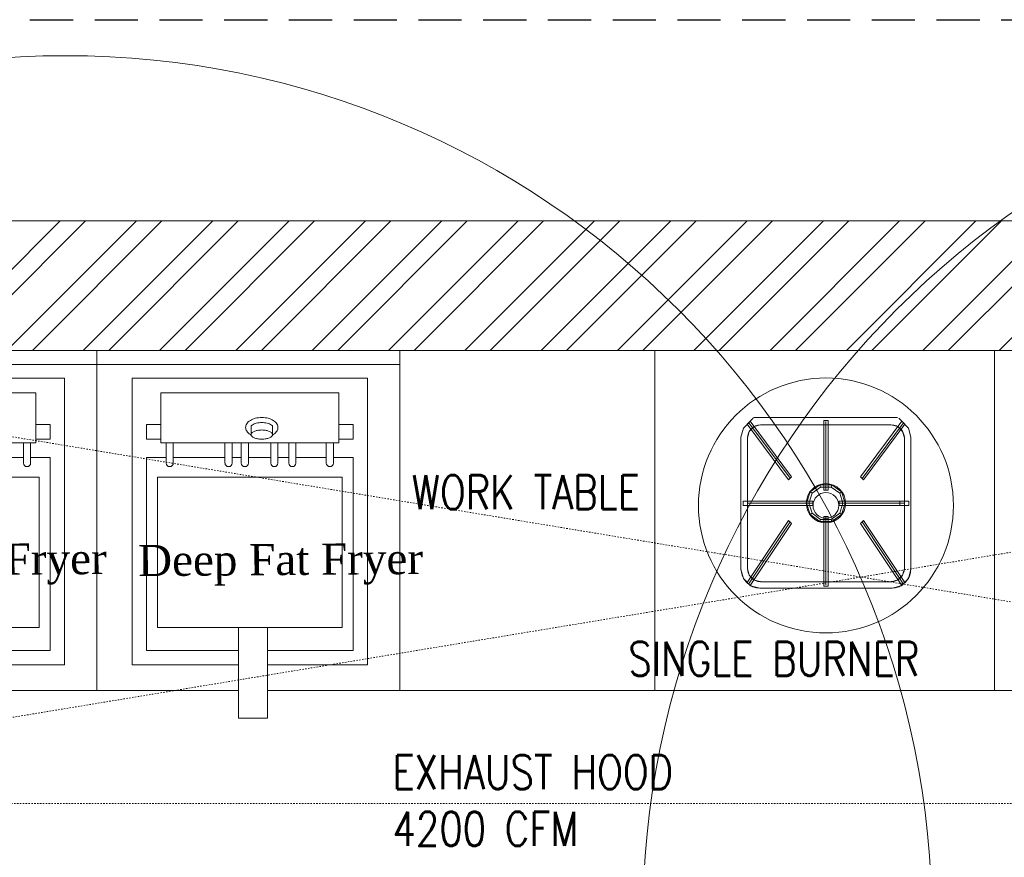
# Model space of a CAD drawing. Header units: inches. Extents: x 127277 to 158499, y 12149 to 20675.
# Tile 19 of 29: x 127717 to 127785, y 19624 to 19683. Entities that reach past the tile are written whole.
import ezdxf

# ---------------------------------------------------------------- set-up
doc = ezdxf.new("R2010")
doc.units = ezdxf.units.IN
doc.header["$MEASUREMENT"] = 0
doc.header["$PDMODE"] = 34
doc.linetypes.add('HIDDEN', pattern=[0.375, 0.25, -0.125])
for name, color, linetype, lineweight in [('00-GRIDTEXT', 1, 'Continuous', 13), ('EQUIP DIM', 252, 'Continuous', 0), ('EQUIPMENT', 7, 'Continuous', 25), ('K-Equipment', 41, 'Continuous', 0), ('KIT TEXT.', 5, 'Continuous', 5), ('PD_BRICK WALL_115', 134, 'Continuous', 30), ('PD_HATCH', 45, 'Continuous', 9), ('SH-SPRINKLAR', 1, 'Continuous', 0)]:
    doc.layers.add(name, color=color, linetype=linetype, lineweight=lineweight)
for name, color, linetype in [('KIT EQUIPMENT', 7, 'Continuous'), ('PD_DIMENSION', 101, 'Continuous'), ('PP-SPRINKLER', 1, 'Continuous')]:
    doc.layers.add(name, color=color, linetype=linetype)
doc.styles.add('ISO', font='isocp.shx', dxfattribs={"height": 250})
doc.styles.get("Standard").update_dxf_attribs({"font": 'times.ttf', "height": 4})
doc.dimstyles.new('Copy of MONTY-1', dxfattribs={"dimtxt": 6, "dimasz": 6, "dimexe": 1.625, "dimexo": 9.125, "dimgap": 0.09, "dimtad": 0, "dimdec": 1, "dimzin": 0, "dimdsep": 46, "dimlunit": 4, "dimtxsty": 'Standard', "dimblk": 'OBLIQUE', "dimcen": 1.125, "dimadec": 0, "dimazin": 0, "dimtfac": 1, "dimtdec": 1, "dimtofl": 0, "dimtmove": 0, "dimatfit": 3, "dimfxl": 7, "dimfxlon": 1, "dimtolj": 1, "dimtzin": 0, "dimlwe": 15, "dimarcsym": 1})

# ---------------------------------------------------------------- blocks, each defined once
blk = doc.blocks.new('SFEGRGG')
at = {"layer": 'K-Equipment', "color": 251, "lineweight": 5, "ltscale": 18}
for p, q in [((1785673.6, 620186.4), (1785673.6, 619586.4)), ((1786208.3, 620186.4), (1785673.6, 620186.4)), ((1786208.3, 620186.4), (1786208.3, 619586.4)), ((1786208.3, 619600.4, 3.7), (1786208.3, 620184.1, -0.7)), ((1785673.6, 620161.4), (1786208.3, 620161.4)), ((1785735.8, 620137.2), (1785735.8, 619631.6)), ((1786151.4, 620137.2), (1785735.8, 620137.2)), ((1786151.4, 619631.6), (1786151.4, 620137.2)), ((1786100.6, 620111.8), (1785786.6, 620111.8)), ((1785786.6, 620023.1), (1785786.6, 620111.8)), ((1786100.6, 620023.1), (1786100.6, 620111.8)), ((1785786.6, 620055.5), (1785761.2, 620055.5)), ((1785761.2, 620030.1), (1785761.2, 620055.5)), ((1785945.8, 620053.5), (1785945.8, 620037.8)), ((1785983.7, 620053.5), (1785983.7, 620037.9)), ((1786100.6, 620055.5), (1786126, 620055.5)), ((1786126, 620030.1), (1786126, 620055.5)), ((1785786.6, 620030.1), (1785761.2, 620030.1)), ((1786100.6, 620030.1), (1786126, 620030.1)), ((1785735.8, 620023.1), (1785735.8, 619631.6)), ((1786100.6, 620023.1), (1785786.6, 620023.1)), ((1785795.8, 620023.1), (1785795.8, 619987.7)), ((1785808.5, 620023.1), (1785808.5, 619987.7)), ((1785899.8, 620023.1), (1785899.8, 619987.7)), ((1785912.5, 620023.1), (1785912.5, 619987.7)), ((1785928.5, 620023.1), (1785928.5, 619987.7)), ((1785941.2, 620023.1), (1785941.2, 619987.7)), ((1785980.5, 620023.1), (1785980.5, 619987.7)), ((1785993.2, 620023.1), (1785993.2, 619987.7)), ((1786012.3, 620023.1), (1786012.3, 619987.7)), ((1786025, 620023.1), (1786025, 619987.7)), ((1786078.6, 620023.1), (1786078.6, 619987.7)), ((1786091.3, 620023.1), (1786091.3, 619987.7)), ((1785761.2, 619997.7), (1785761.2, 619657)), ((1785795.8, 619997.7), (1785761.2, 619997.7)), ((1785808.5, 619997.7), (1785899.8, 619997.7)), ((1785841.2, 619997.7), (1785808.5, 619997.7)), ((1785928.5, 619997.7), (1785912.5, 619997.7)), ((1785980.5, 619997.7), (1785941.2, 619997.7)), ((1786012.3, 619997.7), (1785993.2, 619997.7)), ((1786078.6, 619997.7), (1786025, 619997.7)), ((1786078.6, 619997.7), (1786049.8, 619997.7)), ((1786126, 619997.7), (1786091.3, 619997.7)), ((1786126, 619657), (1786126, 619997.7)), ((1785780.8, 619962.9), (1785780.8, 619697.3)), ((1786106.4, 619962.9), (1785780.8, 619962.9)), ((1786106.4, 619697.3), (1786106.4, 619962.9)), ((1785780.8, 619697.3), (1786106.4, 619697.3)), ((1785923.7, 619697.3), (1785923.7, 619537.2)), ((1785974.7, 619697.3), (1785974.7, 619537.2)), ((1785923.7, 619657), (1785761.2, 619657)), ((1786126, 619657), (1785974.7, 619657)), ((1785923.7, 619631.6), (1785735.8, 619631.6)), ((1786151.4, 619631.6), (1785974.7, 619631.6)), ((1785923.7, 619586.4), (1785673.6, 619586.4)), ((1786208.3, 619586.4), (1785974.7, 619586.4)), ((1785974.7, 619537.2), (1785923.7, 619537.2))]:
    blk.add_line(p, q, dxfattribs=at)
blk.add_lwpolyline([(1785983.7, 620053.5, 0.030969), (1785981.9, 620054.8, 0.076046), (1785974.4, 620058, 0.062923), (1785964.8, 620059.2, 0.062923)], format="xyb", dxfattribs=at)
blk.add_lwpolyline([(1785964.8, 620046, 0.043875), (1785957, 620045.3, 0.057279), (1785951.3, 620043.6, 0.099652), (1785946.6, 620040.4), (1785945.8, 620037.9, 0.194717), (1785946.9, 620035.2, 0.099652), (1785951.3, 620032.1, 0.057279), (1785957, 620030.5, 0.043875), (1785964.8, 620029.8, 0.043875), (1785972.5, 620030.5, 0.057279), (1785978.2, 620032.1, 0.099652), (1785982.6, 620035.2, 0.194717), (1785983.7, 620037.9, 0.194717), (1785982.6, 620040.5, 0.099652), (1785978.2, 620043.6, 0.057279), (1785972.5, 620045.3, 0.043875)], format="xyb", close=True, dxfattribs=at)
for centre, radius, start, end in [((1785961.2, 620036), 31.7, 104.3399, 121.6815), ((1785964.8, 620021.9), 46.2, 90, 104.3399), ((1785964.8, 620021.9), 46.2, 75.6601, 90), ((1785968.3, 620036), 31.7, 58.3185, 75.6601), ((1785947.4, 620050.5), 11.2, 146.1323, 180), ((1785947.4, 620050.5), 11.2, 180, 213.8677), ((1785955.7, 620044.9), 21.2, 121.6815, 146.1323), ((1785957.7, 620038.5), 19.1, 121.7971, 128.4438), ((1785961.7, 620032.1), 26.7, 104.402, 121.7971), ((1785964.8, 620020.3), 38.9, 90, 104.402), ((1785973.8, 620044.9), 21.2, 33.8677, 58.3185), ((1785982.1, 620050.5), 11.2, 360, 33.8677), ((1785984.4, 620049.6), 8.99, 326.1323, 5.3453), ((1785955.7, 620056), 21.2, 213.8677, 238.3185), ((1785961.2, 620064.9), 31.7, 238.3185, 241.1049), ((1785968.3, 620064.9), 31.7, 298.8951, 301.6815), ((1785973.1, 620057.2), 22.6, 301.6815, 326.1323), ((1785802.2, 619987.7), 6.35, 180, 360), ((1785906.2, 619987.7), 6.35, 180, 360), ((1785934.9, 619987.7), 6.35, 180, 360), ((1785986.9, 619987.7), 6.35, 180, 360), ((1786018.7, 619987.7), 6.35, 180, 360), ((1786085, 619987.7), 6.35, 180, 360)]:
    blk.add_arc(centre, radius, start, end, dxfattribs=at)
blk = doc.blocks.new('A$C6E471120')
at = {"layer": 'KIT EQUIPMENT', "color": 251, "linetype": 'HIDDEN', "lineweight": 5, "ltscale": 0.025}
for p, q in [((0, -800), (-4838.7, 0)), ((-4838.7, -800), (0, 0))]:
    blk.add_line(p, q, dxfattribs=at)
at = {"layer": 'KIT EQUIPMENT', "color": 251, "lineweight": 5}
for p, q in [((-2609.8, -119.8, -370.3), (-2626.9, -136.9, -370.3)), ((-2354.8, -118.3, -416.6), (-2609, -118.3, -416.6)), ((-2335.5, -136.9, -370.3), (-2352.7, -119.8, -370.3)), ((-2626.9, -136.9, -370.3), (-2631.2, -152.9, -370.3)), ((-2617.5, -127.6, -1064.6), (-2544.5, -225.7, -717.4)), ((-2608.1, -134.4, -370.3), (-2616.5, -142.9, -370.3)), ((-2608.1, -134.4, -416.6), (-2616.5, -142.9, -416.6)), ((-2596.5, -131.3, -370.3), (-2608.1, -134.4, -370.3)), ((-2596.5, -131.3, -416.6), (-2608.1, -134.4, -416.6)), ((-2365.9, -131.3, -370.3), (-2596.5, -131.3, -370.3)), ((-2365.9, -131.3, -416.6), (-2596.5, -131.3, -416.6)), ((-2365.9, -131.3, -1064.6), (-2596.5, -131.3, -1064.6)), ((-2481.2, -246.6, -717.4), (-2481.2, -125.5, -1064.6)), ((-2417.5, -225.8, -717.4), (-2344.4, -127.7, -1064.6)), ((-2354.4, -134.4, -370.3), (-2365.9, -131.3, -370.3)), ((-2354.4, -134.4, -416.6), (-2365.9, -131.3, -416.6)), ((-2345.9, -142.9, -370.3), (-2354.4, -134.4, -370.3)), ((-2345.9, -142.9, -416.6), (-2354.4, -134.4, -416.6)), ((-2331.2, -152.9, -370.3), (-2335.5, -136.9, -370.3)), ((-2631.2, -152.9, -370.3), (-2631.2, -386.6, 324)), ((-2631.2, -154.5, -1064.6), (-2631.2, -385, -370.3)), ((-2616.5, -142.9, -370.3), (-2619.6, -154.5, -370.3)), ((-2616.5, -142.9, -416.6), (-2619.6, -154.5, -416.6)), ((-2619.6, -154.5, -370.3), (-2619.6, -385, 324)), ((-2619.6, -154.5, -1064.6), (-2619.6, -385, -370.3)), ((-2342.8, -154.5, -370.3), (-2345.9, -142.9, -370.3)), ((-2342.8, -154.5, -416.6), (-2345.9, -142.9, -416.6)), ((-2342.8, -154.5, -1064.6), (-2342.8, -385, -370.3)), ((-2342.8, -154.5, -370.3), (-2342.8, -385, 324)), ((-2342.8, -385, 324), (-2342.8, -154.5, -370.3)), ((-2331.2, -386.6, 324), (-2331.2, -152.9, -370.3)), ((-2331.2, -152.9, -370.3), (-2331.2, -386.6, 324)), ((-2331.2, -385, -370.3), (-2331.2, -154.5, -1064.6)), ((-2331.2, -154.5, -1064.6), (-2331.2, -385, -370.3)), ((-2505.5, -252.1, -46.3), (-2490.5, -241.2, -46.3)), ((-2490.5, -241.2, -46.3), (-2471.9, -241.2, -46.3)), ((-2471.9, -241.2, -46.3), (-2456.9, -252.1, -46.3)), ((-2511.3, -269.8, -46.3), (-2505.5, -252.1, -46.3)), ((-2456.9, -252.1, -46.3), (-2451.2, -269.8, -46.3)), ((-2504.4, -269.8, -717.4), (-2619.6, -269.8, -717.4)), ((-2505.5, -287.4, -46.3), (-2511.3, -269.8, -46.3)), ((-2342.8, -269.8, -717.4), (-2458.1, -269.8, -717.4)), ((-2451.2, -269.8, -46.3), (-2456.9, -287.4, -46.3)), ((-2490.5, -298.3, -46.3), (-2505.5, -287.4, -46.3)), ((-2481.2, -414, -370.3), (-2481.2, -292.9, -717.4)), ((-2456.9, -287.4, -46.3), (-2471.9, -298.3, -46.3)), ((-2617.6, -412.3, -370.3), (-2544.6, -302.6, -717.4)), ((-2471.9, -298.3, -46.3), (-2490.5, -298.3, -46.3)), ((-2417.5, -302.7, -717.4), (-2344.5, -412.4, -370.3)), ((-2631.2, -386.6, 324), (-2626.9, -402.6, 324)), ((-2619.6, -385, 324), (-2616.5, -396.6, 324)), ((-2616.5, -396.6, 324), (-2608.1, -405.1, 324)), ((-2354.4, -405.1, 324), (-2345.9, -396.6, 324)), ((-2345.9, -396.6, 324), (-2342.8, -385, 324)), ((-2335.5, -402.6, 324), (-2331.2, -386.6, 324)), ((-2626.9, -402.6, 324), (-2614.1, -415.5, 324)), ((-2614.1, -415.5, 324), (-2598, -419.8, 324)), ((-2608.1, -405.1, 324), (-2596.5, -408.2, 324)), ((-2596.5, -408.2, 324), (-2365.9, -408.2, 324)), ((-2596.5, -408.2, -370.3), (-2365.9, -408.2, -370.3)), ((-2365.9, -408.2, 324), (-2354.4, -405.1, 324)), ((-2364.4, -419.8, 324), (-2348.4, -415.5, 324)), ((-2348.4, -415.5, 324), (-2335.5, -402.6, 324)), ((-2364.4, -419.8, 324), (-2598, -419.8, 324)), ((-2598, -419.8, 324), (-2364.4, -419.8, 324)), ((-2364.4, -419.8, 324), (-2598, -419.8, 324)), ((-2365.9, -419.8, -370.3), (-2596.5, -419.8, -370.3)), ((-2596.5, -419.8, -370.3), (-2365.9, -419.8, -370.3))]:
    blk.add_line(p, q, dxfattribs=at)
at = {"layer": 'KIT EQUIPMENT', "color": 251, "linetype": 'HIDDEN', "lineweight": 5, "ltscale": 0.025}
blk.add_lwpolyline([(0, -800), (-4838.7, -800), (-4838.7, 0), (0, 0)], close=True, dxfattribs=at)
at = {"layer": 'KIT EQUIPMENT', "color": 251, "lineweight": 5}
for points in [[(-2783.4, -600), (-3233.4, -600), (-3233.4, 0), (-2783.4, 0)], [(-2783.4, -600), (-2783.4, 0), (-2183.4, 0), (-2183.4, -600)], [(-1733.4, -600), (-2183.4, -600), (-2183.4, 0), (-1733.4, 0)]]:
    blk.add_lwpolyline(points, close=True, dxfattribs=at)
for centre, radius in [((-2481.2, -273.6), 225), ((-2481.2, -269.8, -717.4), 34.7), ((-2481.2, -273.6), 22.7)]:
    blk.add_circle(centre, radius, dxfattribs=at)
for centre, radius, start, end in [((-2596.5, -154.5, -1064.6), 23.1, 90, 180), ((-2365.9, -154.5, -1064.6), 23.1, 0, 90), ((-2596.5, -385, -370.3), 34.7, 180, 270), ((-2596.5, -385, -370.3), 23.1, 180, 270), ((-2365.9, -385, -370.3), 23.1, 270, 0), ((-2365.9, -385, -370.3), 34.7, 270, 0)]:
    blk.add_arc(centre, radius, start, end, dxfattribs=at)
for points in [[(-2620.3, -130.3, -347.1), (-2614.8, -124.9, -347.1), (-2541.8, -223), (-2547.3, -228.4)], [(-2547.3, -228.4, -15.4), (-2541.8, -223, -15.4), (-2614.8, -124.9, -362.6), (-2620.3, -130.3, -362.6)], [(-2620.3, -130.3, -362.6), (-2614.8, -124.9, -362.6), (-2614.8, -124.9, -362.6)], [(-2620.3, -130.3, -347.1), (-2620.3, -130.3, -362.6), (-2614.8, -124.9, -362.6), (-2614.8, -124.9, -347.1)], [(-2620.3, -130.3, -347.1), (-2620.3, -130.3, -347.1), (-2547.3, -228.4)], [(-2547.3, -228.4), (-2547.3, -228.4, -15.4), (-2620.3, -130.3, -362.6), (-2620.3, -130.3, -347.1)], [(-2614.8, -124.9, -362.6), (-2614.8, -124.9, -362.6), (-2541.8, -223, -15.4)], [(-2614.8, -124.9, -347.1), (-2614.8, -124.9, -362.6), (-2541.8, -223, -15.4), (-2541.8, -223)], [(-2484.9, -123.6, -347.1), (-2477.2, -123.6, -347.1), (-2477.2, -246.8), (-2484.9, -246.8)], [(-2484.9, -123.6, -347.1), (-2484.9, -123.6, -347.1), (-2484.9, -246.8)], [(-2484.9, -246.8, -15.4), (-2477.2, -246.8, -15.4), (-2477.2, -123.6, -362.6), (-2484.9, -123.6, -362.6)], [(-2484.9, -246.8), (-2484.9, -246.8, -15.4), (-2484.9, -123.6, -362.6), (-2484.9, -123.6, -347.1)], [(-2477.2, -123.6, -362.6), (-2477.2, -123.6, -362.6), (-2477.2, -246.8, -15.4)], [(-2477.2, -123.6, -347.1), (-2477.2, -123.6, -362.6), (-2477.2, -246.8, -15.4), (-2477.2, -246.8)], [(-2347.2, -125, -347.1), (-2341.7, -130.4, -347.1), (-2414.7, -228.5), (-2420.2, -223)], [(-2347.2, -125, -347.1), (-2347.2, -125, -347.1), (-2420.2, -223)], [(-2420.2, -223, -15.4), (-2414.7, -228.5, -15.4), (-2341.7, -130.4, -362.6), (-2347.2, -125, -362.6)], [(-2420.2, -223), (-2420.2, -223, -15.4), (-2347.2, -125, -362.6), (-2347.2, -125, -347.1)], [(-2341.7, -130.4, -362.6), (-2341.7, -130.4, -362.6), (-2414.7, -228.5, -15.4)], [(-2341.7, -130.4, -347.1), (-2341.7, -130.4, -362.6), (-2414.7, -228.5, -15.4), (-2414.7, -228.5)], [(-2347.2, -125, -362.6), (-2341.7, -130.4, -362.6), (-2341.7, -130.4, -362.6)], [(-2347.2, -125, -347.1), (-2347.2, -125, -362.6), (-2341.7, -130.4, -362.6), (-2341.7, -130.4, -347.1)], [(-2567.2, -160.3, -910.3), (-2567.2, -160.3, -910.3), (-2567.2, -160.3, -1010.6), (-2567.2, -160.3, -910.3)], [(-2547.3, -228.4), (-2541.8, -223), (-2541.8, -223, -15.4), (-2547.3, -228.4, -15.4)], [(-2420.2, -223), (-2414.7, -228.5), (-2414.7, -228.5, -15.4), (-2420.2, -223, -15.4)], [(-2420.2, -223), (-2420.2, -223), (-2420.2, -223, -15.4), (-2420.2, -223)], [(-2547.3, -228.4), (-2547.3, -228.4), (-2547.3, -228.4, -15.4), (-2547.3, -228.4)], [(-2508.8, -249.7, -69.4), (-2505.5, -252.1, -46.3), (-2490.5, -241.2, -46.3), (-2491.8, -237.3, -69.4)], [(-2491.8, -237.3, -69.4), (-2490.5, -241.2, -46.3), (-2471.9, -241.2, -46.3), (-2470.7, -237.3, -69.4)], [(-2470.7, -237.3, -69.4), (-2471.9, -241.2, -46.3), (-2456.9, -252.1, -46.3), (-2453.6, -249.7, -69.4)], [(-2515.3, -269.8, -69.4), (-2511.3, -269.8, -46.3), (-2505.5, -252.1, -46.3), (-2508.8, -249.7, -69.4)], [(-2484.9, -246.8), (-2477.2, -246.8), (-2477.2, -246.8, -15.4), (-2484.9, -246.8, -15.4)], [(-2484.9, -246.8), (-2484.9, -246.8), (-2484.9, -246.8, -15.4), (-2484.9, -246.8)], [(-2453.6, -249.7, -69.4), (-2456.9, -252.1, -46.3), (-2451.2, -269.8, -46.3), (-2447.1, -269.8, -69.4)], [(-2627.4, -273.6, -702), (-2627.4, -265.9, -702), (-2504.4, -265.9, -702), (-2504.4, -273.6, -702)], [(-2504.4, -273.6, -717.4), (-2504.4, -265.9, -717.4), (-2627.4, -265.9, -717.4), (-2627.4, -273.6, -717.4)], [(-2627.4, -273.6, -15.4), (-2627.4, -265.9, -15.4), (-2627.4, -265.9, -15.4)], [(-2627.4, -273.6), (-2627.4, -273.6, -15.4), (-2627.4, -265.9, -15.4), (-2627.4, -265.9)], [(-2627.4, -265.9, -717.4), (-2627.4, -265.9, -717.4), (-2504.4, -265.9, -717.4)], [(-2627.4, -265.9, -702), (-2627.4, -265.9, -717.4), (-2504.4, -265.9, -717.4), (-2504.4, -265.9, -702)], [(-2627.4, -273.6, -702), (-2627.4, -273.6, -702), (-2504.4, -273.6, -702)], [(-2504.4, -273.6, -702), (-2504.4, -273.6, -717.4), (-2627.4, -273.6, -717.4), (-2627.4, -273.6, -702)], [(-2508.8, -289.8, -69.4), (-2505.5, -287.4, -46.3), (-2511.3, -269.8, -46.3), (-2515.3, -269.8, -69.4)], [(-2504.4, -273.6), (-2504.4, -265.9), (-2504.4, -265.9, -15.4), (-2504.4, -273.6, -15.4)], [(-2504.4, -273.6), (-2504.4, -273.6), (-2504.4, -273.6, -15.4), (-2504.4, -273.6)], [(-2335.1, -265.9), (-2335.1, -273.6), (-2458.1, -273.6), (-2458.1, -265.9)], [(-2335.1, -265.9), (-2335.1, -265.9), (-2458.1, -265.9)], [(-2458.1, -265.9), (-2458.1, -273.6), (-2458.1, -273.6, -15.4), (-2458.1, -265.9, -15.4)], [(-2458.1, -265.9), (-2458.1, -265.9), (-2458.1, -265.9, -15.4), (-2458.1, -265.9)], [(-2458.1, -265.9, -15.4), (-2458.1, -273.6, -15.4), (-2335.1, -273.6, -15.4), (-2335.1, -265.9, -15.4)], [(-2458.1, -265.9), (-2458.1, -265.9, -15.4), (-2335.1, -265.9, -15.4), (-2335.1, -265.9)], [(-2335.1, -273.6, -15.4), (-2335.1, -273.6, -15.4), (-2458.1, -273.6, -15.4)], [(-2335.1, -273.6), (-2335.1, -273.6, -15.4), (-2458.1, -273.6, -15.4), (-2458.1, -273.6)], [(-2447.1, -269.8, -69.4), (-2451.2, -269.8, -46.3), (-2456.9, -287.4, -46.3), (-2453.6, -289.8, -69.4)], [(-2350.5, -273.6, -15.4), (-2350.5, -265.9, -15.4), (-2350.5, -265.9, -15.4)], [(-2350.5, -273.6), (-2350.5, -273.6, -15.4), (-2350.5, -265.9, -15.4), (-2350.5, -265.9)], [(-2335.1, -265.9, -15.4), (-2335.1, -273.6, -15.4), (-2335.1, -273.6, -15.4)], [(-2335.1, -265.9), (-2335.1, -265.9, -15.4), (-2335.1, -273.6, -15.4), (-2335.1, -273.6)], [(-2491.8, -302.2, -69.4), (-2490.5, -298.3, -46.3), (-2505.5, -287.4, -46.3), (-2508.8, -289.8, -69.4)], [(-2477.2, -415.9, 347.1), (-2484.9, -415.9, 347.1), (-2484.9, -293.1), (-2477.2, -293.1)], [(-2477.2, -293.1), (-2484.9, -293.1), (-2484.9, -293.1, -15.4), (-2477.2, -293.1, -15.4)], [(-2477.2, -293.1, -15.4), (-2484.9, -293.1, -15.4), (-2484.9, -415.9, 331.7), (-2477.2, -415.9, 331.7)], [(-2484.9, -415.9, 331.7), (-2484.9, -415.9, 331.7), (-2484.9, -293.1, -15.4)], [(-2484.9, -415.9, 347.1), (-2484.9, -415.9, 331.7), (-2484.9, -293.1, -15.4), (-2484.9, -293.1)], [(-2477.2, -415.9, 347.1), (-2477.2, -415.9, 347.1), (-2477.2, -293.1)], [(-2477.2, -293.1), (-2477.2, -293.1), (-2477.2, -293.1, -15.4), (-2477.2, -293.1)], [(-2477.2, -293.1), (-2477.2, -293.1, -15.4), (-2477.2, -415.9, 331.7), (-2477.2, -415.9, 347.1)], [(-2453.6, -289.8, -69.4), (-2456.9, -287.4, -46.3), (-2471.9, -298.3, -46.3), (-2470.7, -302.2, -69.4)], [(-2614.9, -415, 347.1), (-2620.3, -409.6, 347.1), (-2547.3, -299.9), (-2541.9, -305.3)], [(-2541.9, -305.3, -15.4), (-2547.3, -299.9, -15.4), (-2620.3, -409.6, 331.7), (-2614.9, -415, 331.7)], [(-2620.3, -409.6, 331.7), (-2620.3, -409.6, 331.7), (-2547.3, -299.9, -15.4)], [(-2620.3, -409.6, 347.1), (-2620.3, -409.6, 331.7), (-2547.3, -299.9, -15.4), (-2547.3, -299.9)], [(-2614.9, -415, 347.1), (-2614.9, -415, 347.1), (-2541.9, -305.3)], [(-2541.9, -305.3), (-2541.9, -305.3, -15.4), (-2614.9, -415, 331.7), (-2614.9, -415, 347.1)], [(-2541.9, -305.3), (-2547.3, -299.9), (-2547.3, -299.9, -15.4), (-2541.9, -305.3, -15.4)], [(-2541.9, -305.3), (-2541.9, -305.3), (-2541.9, -305.3, -15.4), (-2541.9, -305.3)], [(-2470.7, -302.2, -69.4), (-2471.9, -298.3, -46.3), (-2490.5, -298.3, -46.3), (-2491.8, -302.2, -69.4)], [(-2341.8, -409.6, 347.1), (-2347.2, -415.1, 347.1), (-2420.3, -305.4), (-2414.8, -300)], [(-2414.8, -300), (-2420.3, -305.4), (-2420.3, -305.4, -15.4), (-2414.8, -300, -15.4)], [(-2414.8, -300, -15.4), (-2420.3, -305.4, -15.4), (-2347.2, -415.1, 331.7), (-2341.8, -409.6, 331.7)], [(-2347.2, -415.1, 331.7), (-2347.2, -415.1, 331.7), (-2420.3, -305.4, -15.4)], [(-2347.2, -415.1, 347.1), (-2347.2, -415.1, 331.7), (-2420.3, -305.4, -15.4), (-2420.3, -305.4)], [(-2341.8, -409.6, 347.1), (-2341.8, -409.6, 347.1), (-2414.8, -300)], [(-2414.8, -300), (-2414.8, -300), (-2414.8, -300, -15.4), (-2414.8, -300)], [(-2414.8, -300), (-2414.8, -300, -15.4), (-2341.8, -409.6, 331.7), (-2341.8, -409.6, 347.1)], [(-2614.9, -415, 331.7), (-2620.3, -409.6, 331.7), (-2620.3, -409.6, 331.7)], [(-2614.9, -415, 347.1), (-2614.9, -415, 331.7), (-2620.3, -409.6, 331.7), (-2620.3, -409.6, 347.1)], [(-2477.2, -415.9, 331.7), (-2484.9, -415.9, 331.7), (-2484.9, -415.9, 331.7)], [(-2477.2, -415.9, 347.1), (-2477.2, -415.9, 331.7), (-2484.9, -415.9, 331.7), (-2484.9, -415.9, 347.1)], [(-2341.8, -409.6, 331.7), (-2347.2, -415.1, 331.7), (-2347.2, -415.1, 331.7)], [(-2341.8, -409.6, 347.1), (-2341.8, -409.6, 331.7), (-2347.2, -415.1, 331.7), (-2347.2, -415.1, 347.1)]]:
    blk.add_3dface(points, dxfattribs=at)
at = {"layer": 'EQUIPMENT', "color": 251}
for p in [(-1789976.3, -620186.4), (-1789441.7, -620186.4)]:
    blk.add_blockref('SFEGRGG', p, dxfattribs=at)
at = {"layer": 'EQUIP DIM', "color": 251, "char_height": 45, "width": 582.323, "attachment_point": 3, "rotation": 0.4333}
for insert in [(-3751, -339.6, 23.4), (-3192.6, -339.6, 23.4)]:
    blk.add_mtext('{\\H1.2222x;\\C256; Deep Fat Fryer }', dxfattribs=dict(at, insert=insert))
at = {"layer": 'KIT TEXT.', "color": 251, "char_height": 60.175, "attachment_point": 7, "style": 'ISO'}
for s, insert, width in [('\\pi300.49;{\\Fromans|c0;\\W0.8;WORK TABLE}', (-5067.8, -328.1, 488.6), 1050.284), ('{\\Fromans|c0;\\W0.8;WORK TABLE }', (-3211.9, -280.4, 488.6), 1100.284), ('{\\Fromans|c0;\\W0.8;SINGLE BURNER }', (-2829.9, -574.3, 118.3), 1100.284), ('{\\Fromans|c0;\\W0.8;EXHAUST HOOD\\P4200 CFM}', (-3246.1, -874.6, 488.6), 1100.284)]:
    blk.add_mtext(s, dxfattribs=dict(at, insert=insert, width=width))
blk = doc.blocks.new('_OBLIQUE')
at = {"color": 251, "linetype": 'ByBlock'}
blk.add_line((-0.5, -0.5), (0.5, 0.5), dxfattribs=at)
blk = doc.blocks.new('*D698')
at = {"layer": 'Defpoints', "color": 0, "transparency": 16777216}
for p in [(139780.658, 19602.741), (138682.658, 19579.754), (139780.658, 19570.754)]:
    blk.add_point(p, dxfattribs=at)
at = {"layer": 'PD_DIMENSION', "color": 0, "linetype": 'HIDDEN', "lineweight": 15, "ltscale": 12, "transparency": 16777216}
for p, q in [((138682.658, 19584.754), (138682.658, 19604.241)), ((139780.658, 19575.754), (139780.658, 19604.241))]:
    blk.add_line(p, q, dxfattribs=at)
at = {"layer": 'PD_DIMENSION', "color": 0, "linetype": 'HIDDEN', "lineweight": -2, "ltscale": 12, "transparency": 16777216}
for p, q in [((138682.658, 19602.741), (139221.262, 19602.741)), ((139780.658, 19602.741), (139242.053, 19602.741))]:
    blk.add_line(p, q, dxfattribs=at)
at = {"layer": 'PD_DIMENSION', "color": 0, "lineweight": -2, "transparency": 16777216, "xscale": 2, "yscale": 2, "zscale": 2, "rotation": 180}
blk.add_blockref('_OBLIQUE', (138682.658, 19602.741), dxfattribs=at)
at = {"layer": 'PD_DIMENSION', "color": 0, "lineweight": -2, "transparency": 16777216, "xscale": 2, "yscale": 2, "zscale": 2}
blk.add_blockref('_OBLIQUE', (139780.658, 19602.741), dxfattribs=at)
at = {"layer": 'PD_DIMENSION', "color": 0, "lineweight": 5, "transparency": 16777216, "insert": (139231.658, 19602.741), "char_height": 6, "attachment_point": 5}
blk.add_mtext('\\A1;91\'-6"', dxfattribs=at)
blk = doc.blocks.new('PP-CEILING PENDANT')
at = {"layer": 'SH-SPRINKLAR', "color": 8, "lineweight": 5}
blk.add_circle((0, 0), 1700, dxfattribs=at)
blk = doc.blocks.new('FIRST FLOOR')
at = {"layer": 'PD_HATCH', "lineweight": 5}
h = blk.add_hatch(dxfattribs=at)
h.set_pattern_fill('ANSI32', color=251, scale=10)
h.set_pattern_definition([(45, (138679.5072, 18754.504), (-2.65165, 2.65165), []), (45, (138681.275, 18754.504), (-2.65165, 2.65165), [])])
h.paths.add_polyline_path([(138682.658, 18797.254), (138673.658, 18797.254), (138673.658, 18715.754), (138682.658, 18715.754)])
h.paths.add_polyline_path([(139044.158, 18649.754), (138874.658, 18649.754), (138874.658, 18640.754), (139044.158, 18640.754)])
h.paths.add_polyline_path([(139228.658, 18649.754), (139059.158, 18649.754), (139059.158, 18640.754), (139228.658, 18640.754)])
h.paths.add_polyline_path([(138682.658, 19513.754), (138673.658, 19513.754), (138673.658, 19432.254), (138682.658, 19432.254)])
h.paths.add_polyline_path([(138682.658, 19417.254), (138673.658, 19417.254), (138673.658, 19277.254), (138682.658, 19277.254)])
h.paths.add_polyline_path([(138682.658, 19262.254), (138673.658, 19262.254), (138673.658, 19122.254), (138682.658, 19122.254)])
h.paths.add_polyline_path([(138682.658, 19107.254), (138673.658, 19107.254), (138673.658, 18967.254), (138682.658, 18967.254)])
h.paths.add_polyline_path([(138682.658, 18952.254), (138673.658, 18952.254), (138673.658, 18812.254), (138682.658, 18812.254)])
h.paths.add_polyline_path([(139774.658, 19588.754), (139608.158, 19588.754), (139608.158, 19579.754), (139774.658, 19579.754)])
h.paths.add_polyline_path([(139593.158, 19588.754), (139428.158, 19588.754), (139428.158, 19579.754), (139593.158, 19579.754)])
h.paths.add_polyline_path([(139413.158, 19588.754), (139243.658, 19588.754), (139243.658, 19579.754), (139413.158, 19579.754)])
h.paths.add_polyline_path([(139228.658, 19588.754), (139059.158, 19588.754), (139059.158, 19579.754), (139228.658, 19579.754)])
h.paths.add_polyline_path([(138859.658, 19588.754), (138748.658, 19588.754), (138748.658, 19579.754), (138859.658, 19579.754)])
h.paths.add_polyline_path([(138733.658, 19588.754), (138673.658, 19588.754), (138673.658, 19528.754), (138682.658, 19528.754), (138682.658, 19579.754), (138733.658, 19579.754)])
h.paths.add_polyline_path([(138682.658, 18700.754), (138673.658, 18700.754), (138673.658, 18640.754), (138733.658, 18640.754), (138733.658, 18649.754), (138682.658, 18649.754)])
h.paths.add_polyline_path([(138859.658, 18649.754), (138748.658, 18649.754), (138748.658, 18640.754), (138859.658, 18640.754)])
h.paths.add_polyline_path([(139268.408, 18649.754), (139243.658, 18649.754), (139243.658, 18640.754), (139268.408, 18640.754)])
h.paths.add_polyline_path([(139413.158, 18649.754), (139388.408, 18649.754), (139388.408, 18640.754), (139413.158, 18640.754)])
h.paths.add_polyline_path([(139450.658, 18649.754), (139428.158, 18649.754), (139428.158, 18640.754), (139450.658, 18640.754)])
h.paths.add_polyline_path([(139593.158, 18649.754), (139570.658, 18649.754), (139570.658, 18640.754), (139593.158, 18640.754)])
h.paths.add_polyline_path([(139630.658, 18649.754), (139608.158, 18649.754), (139608.158, 18640.754), (139630.658, 18640.754)])
h.paths.add_polyline_path([(139774.658, 18649.754), (139750.658, 18649.754), (139750.658, 18640.754), (139774.658, 18640.754)])
h.paths.add_polyline_path([(139789.658, 18658.754), (139780.658, 18658.754)])
h.paths.add_polyline_path([(139789.658, 18797.254), (139780.658, 18797.254), (139780.658, 18658.754), (139789.658, 18658.754)])
h.paths.add_polyline_path([(139789.658, 18952.254), (139780.658, 18952.254), (139780.658, 18812.254), (139789.658, 18812.254)])
h.paths.add_polyline_path([(139789.658, 19262.254), (139780.658, 19262.254), (139780.658, 18967.254), (139789.658, 18967.254)])
h.paths.add_polyline_path([(139789.658, 19570.754), (139780.658, 19570.754), (139780.658, 19432.254), (139789.658, 19432.254)])
h.paths.add_polyline_path([(139771.658, 19429.254), (139666.658, 19429.254), (139666.658, 19420.254), (139771.658, 19420.254)])
h.paths.add_polyline_path([(139666.658, 19417.254), (139657.658, 19417.254), (139657.658, 19339.254), (139666.658, 19339.254)])
h.paths.add_polyline_path([(139657.658, 19429.254), (139585.658, 19429.254), (139585.658, 19420.254), (139657.658, 19420.254)])
h.paths.add_polyline_path([(139585.658, 19417.254), (139576.658, 19417.254), (139576.658, 19339.254), (139585.658, 19339.254)])
h.paths.add_polyline_path([(139576.658, 19429.254), (139495.658, 19429.254), (139495.658, 19327.254), (139522.658, 19327.254), (139522.658, 19336.254), (139504.658, 19336.254), (139504.658, 19420.254), (139576.658, 19420.254)])
h.paths.add_polyline_path([(139576.658, 19336.254), (139558.658, 19336.254), (139558.658, 19327.254), (139576.658, 19327.254)], flags=17)
h.paths.add_polyline_path([(139603.658, 19336.254), (139585.658, 19336.254), (139585.658, 19327.254), (139603.658, 19327.254)])
h.paths.add_polyline_path([(139657.658, 19336.254), (139639.658, 19336.254), (139639.658, 19327.254), (139657.658, 19327.254)])
h.paths.add_polyline_path([(139666.658, 19327.254), (139657.658, 19327.254), (139657.658, 19264.254), (139666.658, 19264.254)])
h.paths.add_polyline_path([(139789.658, 19278.254), (139780.658, 19278.254), (139780.658, 19277.254), (139789.658, 19277.254)])
h.paths.add_polyline_path([(139789.658, 19417.254), (139780.658, 19417.254), (139780.658, 19398.254), (139789.658, 19398.254)])
h.paths.add_polyline_path([(138911.408, 19579.754), (138911.408, 19588.754), (138874.658, 19588.754), (138874.658, 19579.754)])
h.paths.add_polyline_path([(139007.408, 19588.754), (139007.408, 19579.754), (139044.158, 19579.754), (139044.158, 19588.754)])
at = {"layer": 'PD_BRICK WALL_115', "color": 251, "lineweight": 5}
for p, q in [((139789.658, 19588.754), (139007.408, 19588.754)), ((139228.658, 19579.754), (139059.158, 19579.754))]:
    blk.add_line(p, q, dxfattribs=at)
at = {"layer": '00-GRIDTEXT', "color": 8, "xscale": 0.03937007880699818, "yscale": 0.03937007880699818, "zscale": 0.03937007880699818}
blk.add_blockref('A$C6E471120', (139249.658, 19579.754), dxfattribs=at)
at = {"layer": 'PD_DIMENSION', "color": 251, "linetype": 'HIDDEN', "lineweight": 5, "ltscale": 12}
dim = blk.add_linear_dim(base=(139780.658, 19602.741), p1=(138682.658, 19579.754), p2=(139780.658, 19570.754), dimstyle='Copy of MONTY-1', override={"dimasz": 2, "dimexe": 1.5, "dimexo": 5, "dimtmove": 1, "dimfxl": 60}, dxfattribs=at)
dim.commit()
dim.dimension.update_dxf_attribs({"geometry": '*D698', "text_midpoint": (139231.658, 19602.741)})

msp = doc.modelspace()

# ---------------------------------------------------------------- block references
at = {"color": 8}
msp.add_blockref('FIRST FLOOR', (-11379.164, 79.928), dxfattribs=at)

# ---------------------------------------------------------------- next in the draw order: block references
at = {"layer": 'PP-SPRINKLER', "yscale": 0.0354331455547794, "zscale": 35.43314555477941, "rotation": 180}
for p, xscale in [((127719.947, 19619.932), 0.0354331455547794), ((127820.309, 19619.932), -0.0354331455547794)]:
    msp.add_blockref('PP-CEILING PENDANT', p, dxfattribs=dict(at, xscale=xscale))

doc.saveas('drawing.dxf')
